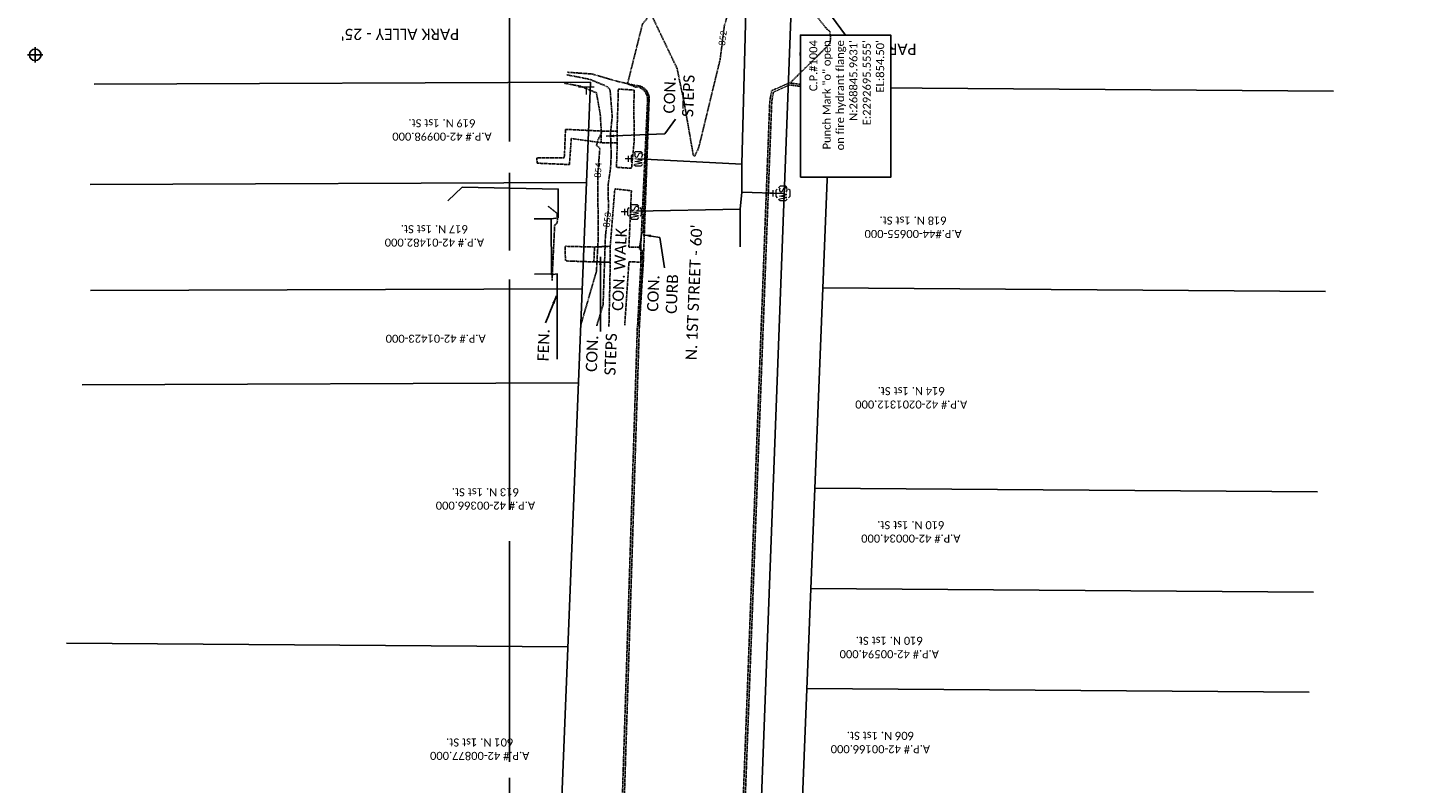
# Model space of a CAD drawing. Header units: feet. Extents: x 2292506 to 2293157, y 268466 to 270056.
# Tile 2 of 7: x 2292506 to 2292849, y 268640 to 268828. Entities that reach past the tile are written whole.
import ezdxf
from ezdxf.enums import TextEntityAlignment as Align

# ---------------------------------------------------------------- set-up
doc = ezdxf.new("R2010")
doc.units = ezdxf.units.FT
doc.header["$MEASUREMENT"] = 0
for name, pattern in [('fenceex', [0]), ('gasex', [0]), ('OhDOT_USTN1', [0.055, 0.014, -0.041]), ('OhDOT_USTN3', [0.22, 0.165, -0.055]), ('OhDOT_USTN5', [0.11, 0.055, -0.055]), ('rowex', [0]), ('waterex', [0])]:
    doc.linetypes.add(name, pattern=pattern)
for name, color, linetype in [('0_Image', 7, 'Continuous'), ('BD_X_Porch_or_Deck', 7, 'Continuous'), ('DT_X_Contour_Major', 132, 'OhDOT_USTN3'), ('DT_X_Contour_Minor', 136, 'OhDOT_USTN3'), ('DV_X_Property_Line', 7, 'Continuous'), ('PV_X_Curb', 120, 'OhDOT_USTN1'), ('PV_X_EOP', 7, 'OhDOT_USTN3'), ('PV_X_Steps', 120, 'OhDOT_USTN1'), ('PV_X_Text', 7, 'Continuous'), ('PV_X_Walk', 120, 'OhDOT_USTN5'), ('RD_X_Fence', 230, 'fenceex'), ('RD_X_Text', 7, 'Continuous'), ('RW_X_Fee_RW', 6, 'rowex'), ('SN_X_Public', 3, 'Continuous'), ('SV_X_Control_Cells_Found', 7, 'Continuous'), ('SV_X_Text', 7, 'Continuous'), ('SV_X_Text_Label', 7, 'Continuous'), ('UT_X_Gas', 2, 'gasex'), ('UT_X_Water', 133, 'waterex'), ('UT_X_Water_Cells', 131, 'Continuous'), ('XS_X_Text_Info', 5, 'Continuous')]:
    doc.layers.add(name, color=color, linetype=linetype)
doc.layers.add('DT_X_User_Label_current', color=6, linetype='Continuous', transparency=0.5)
doc.styles.add('SHR', font='calibri.ttf', dxfattribs={"height": 0.75})
doc.styles.get("Standard").update_dxf_attribs({"font": 'calibri.ttf'})
doc.dimstyles.get("Standard").update_dxf_attribs({"dimtxt": 0.18, "dimasz": 0.18, "dimexe": 0.18, "dimexo": 0.0625, "dimgap": 0.09, "dimtad": 0, "dimtih": 1, "dimtoh": 1, "dimdec": 4, "dimzin": 0, "dimdsep": 46, "dimtxsty": 'Standard', "dimcen": 0.09, "dimadec": 0, "dimazin": 0, "dimtfac": 1, "dimtdec": 4, "dimtofl": 0, "dimtmove": 0, "dimatfit": 3, "dimfxl": 1, "dimtolj": 1, "dimtzin": 0, "dimarcsym": 0})
picture_1 = doc.add_image_def('image1.jpg', size_in_pixel=(599, 464))

# ---------------------------------------------------------------- blocks, each defined once
blk = doc.blocks.new('SPT11')
at = {"color": 0, "linetype": 'Continuous'}
for p, q in [((0.5, 0), (-0.5, 0)), ((0, -0.5), (0, 0.5))]:
    blk.add_line(p, q, dxfattribs=at)
blk.add_circle((0, 0), 0.375, dxfattribs=at)
blk = doc.blocks.new('SGN1P')
at = {"layer": 'SN_X_Public', "color": 3, "linetype": 'Continuous', "lineweight": 0}
for p, q in [((0, 0), (-0.08, 0)), ((0, 0.08), (0, -0.08))]:
    blk.add_line(p, q, dxfattribs=at)
blk = doc.blocks.new('SIGNPB_PUBLIC SIGN')
at = {"xscale": 12, "yscale": 12, "zscale": 12}
blk.add_blockref('SGN1P', (0, 0), dxfattribs=at)
blk = doc.blocks.new('WSS')
at = {"layer": 'UT_X_Water_Cells', "color": 133, "linetype": 'Continuous', "lineweight": 0}
for p, q in [((0.032, 0.106), (-0.032, 0.106)), ((0, 0.074), (0, 0.138)), ((0.02, 0.008), (0.055, -0.01))]:
    blk.add_line(p, q, dxfattribs=at)
at = {"layer": 'UT_X_Water_Cells', "color": 133, "linetype": 'Continuous', "lineweight": 0, "flags": 128}
for points in [[(-0.059, 0.045), (-0.074, 0.03), (-0.074, -0.03), (-0.059, -0.045)], [(-0.055, 0.035), (-0.041, -0.041), (-0.027, 0.035), (-0.013, -0.041), (0.001, 0.035)], [(0.045, 0.059), (0.03, 0.074), (-0.03, 0.074), (-0.045, 0.059)], [(0.059, -0.045), (0.074, -0.03), (0.074, 0.03), (0.059, 0.045)], [(-0.045, -0.059), (-0.03, -0.074), (0.03, -0.074), (0.045, -0.059)]]:
    blk.add_lwpolyline(points, dxfattribs=at)
at = {"layer": 'UT_X_Water_Cells', "color": 133, "linetype": 'Continuous', "lineweight": 0, "extrusion": (0, 0, -1)}
for centre, radius, start, end in [((-0.028, 0.02), 0.0135, 303.6324, 53.7413), ((-0.039, -0.005), 0.04, 61.3463, 118.6537), ((-0.037, -0.009), 0.0316, 235.6037, 316.3305), ((-0.044, -0.022), 0.017, 132.0642, 228.5117)]:
    blk.add_arc(centre, radius, start, end, dxfattribs=at)

msp = doc.modelspace()

# ---------------------------------------------------------------- linework, layer by layer
at = {"layer": 'BD_X_Porch_or_Deck'}
for p, q in [((2292632.29, 268780.47), (2292636.51, 268780.5)), ((2292632.38, 268766.7), (2292636.59, 268766.73))]:
    msp.add_line(p, q, dxfattribs=at)
at = {"layer": 'BD_X_Porch_or_Deck', "flags": 128}
msp.add_lwpolyline([(2292636.59, 268766.48), (2292636.51, 268780.5)], dxfattribs=at)
at = {"layer": 'DT_X_Contour_Major', "elevation": 855}
msp.add_lwpolyline([(2292636.75, 268765.12), (2292637.41, 268778.93), (2292637.95, 268779.33), (2292638.11, 268780.15), (2292637.99, 268781.84), (2292635.71, 268783.68)], dxfattribs=at)
at = {"layer": 'DV_X_Property_Line'}
for p, q in [((2292521.54, 268789.08), (2292645.33, 268789.56)), ((2292521.64, 268762.58), (2292644.26, 268763.06)), ((2292704.32, 268763.28), (2292829.72, 268762.36)), ((2292519.53, 268739.12), (2292643.32, 268739.6)), ((2292702.31, 268713.32), (2292827.69, 268712.4)), ((2292826.68, 268687.42), (2292701.3, 268688.34)), ((2292515.61, 268674.7), (2292640.67, 268673.79)), ((2292700.3, 268663.36), (2292825.67, 268662.44))]:
    msp.add_line(p, q, dxfattribs=at)
at = {"layer": 'PV_X_Curb', "flags": 128}
for points in [[(2292706.17, 268817.16), (2292705.55, 268813.15), (2292695.9, 268814.37), (2292691.54, 268812.42), (2292691.07, 268809.86), (2292689.11, 268758.31), (2292681.58, 268560.86, 0.336884), (2292689.39, 268549.85), (2292701.24, 268549.85)], [(2292706.66, 268817.08), (2292705.98, 268812.6), (2292695.98, 268813.86), (2292691.99, 268812.07), (2292691.57, 268809.8), (2292689.61, 268758.29), (2292682.08, 268560.85, 0.334873), (2292689.47, 268550.35), (2292701.24, 268550.35)], [(2292658.78, 268813.59, -0.340433), (2292660.97, 268810.28), (2292659.52, 268769.65), (2292658.54, 268753.72)]]:
    msp.add_lwpolyline(points, format="xyb", dxfattribs=at)
at = {"layer": 'PV_X_Curb'}
msp.add_lwpolyline([(2292658.59, 268813.2, -0.299079), (2292660.58, 268810.24), (2292658.88, 268773.41), (2292658.94, 268769.7), (2292658.09, 268753.79)], format="xyb", dxfattribs=at)
for points in [[(2292658.04, 268753.74), (2292649.29, 268479.5)], [(2292658.54, 268753.72), (2292649.79, 268479.49)]]:
    msp.add_lwpolyline(points, dxfattribs=at)
at = {"layer": 'PV_X_EOP'}
msp.add_lwpolyline([(2292640.62, 268817.02), (2292646.7, 268816.6), (2292653.1, 268814.74), (2292657.27, 268813.81), (2292658.78, 268813.59)], dxfattribs=at)
at = {"layer": 'PV_X_Steps'}
for p, q in [((2292649.02, 268799.47), (2292648.99, 268802.37)), ((2292652.96, 268802.31), (2292653.04, 268799.47))]:
    msp.add_line(p, q, dxfattribs=at)
at = {"layer": 'PV_X_Steps', "flags": 128}
msp.add_lwpolyline([(2292651.27, 268773.65), (2292647.35, 268773.45), (2292647.18, 268769.74), (2292651.28, 268769.69)], dxfattribs=at)
at = {"layer": 'PV_X_Steps'}
msp.add_lwpolyline([(2292651.28, 268769.69), (2292651.27, 268773.65)], dxfattribs=at)
at = {"layer": 'PV_X_Text'}
for p, q in [((2292664.9, 268801.7), (2292667.53, 268805.34)), ((2292663.65, 268775.83), (2292664.8, 268768.23))]:
    msp.add_line(p, q, dxfattribs=at)
at = {"layer": 'PV_X_Walk'}
for points in [[(2292657.26, 268812.59), (2292653.29, 268812.84), (2292653.19, 268809.19), (2292652.96, 268802.31), (2292648.99, 268802.37), (2292640.11, 268802.79), (2292639.89, 268797.24), (2292639.79, 268795.7), (2292632.97, 268795.7)], [(2292657.26, 268812.59), (2292657.16, 268809), (2292657.25, 268799.91), (2292656.58, 268793.08), (2292652.82, 268793.33)], [(2292652.82, 268793.33), (2292653.04, 268799.47), (2292649.02, 268799.47), (2292641.56, 268800.51), (2292641.08, 268794.01), (2292633.02, 268794.36), (2292632.97, 268795.7)], [(2292654.88, 268753.96), (2292655.94, 268769.75), (2292658.94, 268769.7), (2292658.88, 268773.41), (2292655.92, 268773.38), (2292656.55, 268787.48), (2292652.41, 268787.95)]]:
    msp.add_lwpolyline(points, dxfattribs=at)
at = {"layer": 'PV_X_Walk', "flags": 128}
msp.add_lwpolyline([(2292652.41, 268787.95), (2292651.27, 268773.65), (2292647.35, 268773.45), (2292640.04, 268773.64), (2292640.08, 268769.99), (2292647.18, 268769.74), (2292651.28, 268769.69), (2292650.94, 268753.57)], dxfattribs=at)
at = {"layer": 'RD_X_Fence'}
for points in [[(2292638.26, 268780.76), (2292638.3, 268787.91), (2292614.36, 268788.35), (2292610.79, 268784.98)], [(2292638.26, 268780.76), (2292636.51, 268780.5)], [(2292638.03, 268745.52), (2292638.03, 268766.76), (2292636.59, 268766.48)]]:
    msp.add_lwpolyline(points, dxfattribs=at)
at = {"layer": 'RW_X_Fee_RW'}
for p, q in [((2292522.54, 268814.06), (2292646.33, 268814.54)), ((2292636.33, 268565.85), (2292646.33, 268814.54)), ((2292696.28, 268563.44), (2292706.33, 268813.23)), ((2292706.33, 268813.23), (2292831.74, 268812.32))]:
    msp.add_line(p, q, dxfattribs=at)
at = {"layer": 'UT_X_Gas'}
msp.add_lwpolyline([(2292686.28, 268563.44), (2292701.57, 268969.84), (2292706.35, 269090.28)], dxfattribs=at)
at = {"layer": 'UT_X_Water'}
for p, q in [((2292684.11, 268794.11), (2292658.27, 268795.45)), ((2292684.08, 268787.13), (2292694.36, 268786.82)), ((2292683.66, 268782.91), (2292657.62, 268782.4))]:
    msp.add_line(p, q, dxfattribs=at)
at = {"layer": 'UT_X_Water', "flags": 128}
msp.add_lwpolyline([(2292683.71, 268773.53), (2292683.66, 268782.91), (2292684.08, 268787.13), (2292684.11, 268794.11), (2292685.36, 268841.85), (2292685.95, 268846.35), (2292686.77, 268865.44), (2292686.83, 268866.32), (2292687.86, 268892.27), (2292689.73, 268937.82), (2292689.86, 268941.32), (2292690.01, 268946.54), (2292690.63, 268968.05), (2292691.28, 268983.9), (2292692.86, 269021.18), (2292693.3, 269035.61), (2292694.49, 269060.6), (2292695.08, 269083.38), (2292697.06, 269132.97), (2292698.3, 269169.49), (2292698.55, 269173.67), (2292698.72, 269194.61), (2292699.27, 269205.03), (2292700.19, 269232.28), (2292702.88, 269290.43), (2292704.73, 269331.16), (2292705.48, 269354.85), (2292707.21, 269398.54), (2292707.65, 269410.56), (2292708.73, 269468.23), (2292708.76, 269468.9), (2292709.97, 269496.73), (2292712.75, 269531.9), (2292714.51, 269575.71), (2292714.59, 269576.91), (2292714.37, 269588.21), (2292715.89, 269614.66), (2292715.94, 269623.28), (2292716.28, 269627.6), (2292716.51, 269631.68), (2292718.45, 269673.77)], dxfattribs=at)

# ---------------------------------------------------------------- block references
at = {"layer": 'SN_X_Public', "xscale": 2, "yscale": 2, "zscale": 2, "rotation": 90}
msp.add_blockref('SIGNPB_PUBLIC SIGN', (2292645.3, 268813.39, 853.93), dxfattribs=at)
at = {"layer": 'SV_X_Control_Cells_Found', "xscale": 3.84, "yscale": 3.84, "zscale": 3.84, "rotation": 90}
msp.add_blockref('SPT11', (2292507.82, 268821.37, 852.26), dxfattribs=at)
at = {"layer": 'UT_X_Water_Cells', "xscale": 24, "yscale": 24, "zscale": 24, "rotation": 90}
for p in [(2292658.27, 268795.45, 852.41), (2292694.36, 268786.82, 852.28), (2292657.33, 268782.19, 852.51)]:
    msp.add_blockref('WSS', p, dxfattribs=at)

# ---------------------------------------------------------------- texts
at = {"layer": 'PV_X_Text', "style": 'SHR'}
msp.add_text('CON. WALK', height=2.8, rotation=87.2367, dxfattribs=at).set_placement((2292654.47, 268757.48))
at = {"layer": 'PV_X_Text', "char_height": 2.8, "attachment_point": 2, "rotation": 87.8327, "style": 'SHR'}
for s, insert in [('CON.\\PSTEPS', (2292664.68, 268811.37)), ('CON.\\PCURB', (2292660.59, 268761.96)), ('CON.\\PSTEPS', (2292645.31, 268746.94))]:
    msp.add_mtext_dynamic_manual_height_columns(s, width=23.3461, gutter_width=14, heights=[0], dxfattribs=dict(at, insert=insert))
at = {"layer": 'SV_X_Text', "char_height": 2, "attachment_point": 2, "rotation": 180, "style": 'SHR'}
for s, width, insert in [('John E. Eckstein\\PRose A. Eckstein\\PA.P.# 42-00998.000\\P619 N. 1st St.', 66.5259, (2292609.29, 268793.31)), ('Amanda S. Miranda\\PJohn Alan Freewalt\\PA.P.#44-00655-000\\P618 N. 1st St.', 61.3083, (2292726.83, 268769.04)), ('Nicki Jon Nichols\\PMabel Louise Nichols\\PA.P.# 42-01482.000\\P617 N. 1st St.', 66.5259, (2292607.4, 268766.89)), ('A.P.# 42-01423-000', 66.5259, (2292607.72, 268749.59)), ('Dwell Pointe, LLC\\PA.P.# 42-0201312.000\\P614 N. 1st St.', 61.3083, (2292726.36, 268729.85)), ('John E. Eckstein, Jr.\\PVictoria L. Sunderman\\PA.P.# 42-00366.000\\P613 N. 1st St.', 66.5259, (2292620.13, 268701.31)), ('Kollin Lee Clark\\PA.P.# 42-00034.000\\P610 N. 1st St.', 61.3083, (2292726.26, 268696.43)), ('Village of Dennison\\PA.P.# 42-00594.000\\P610 N. 1st St.', 61.3083, (2292720.88, 268667.6)), ('Sea and A. LLC\\PA.P.# 42-00166.000\\P606 N. 1st St.', 61.3083, (2292718.66, 268643.91)), ('Sandra D. Orr\\PA.P.# 42-00877.000\\P601 N. 1st St.', 66.5259, (2292618.7, 268642.25))]:
    msp.add_mtext_dynamic_manual_height_columns(s, width=width, gutter_width=1, heights=[0], dxfattribs=dict(at, insert=insert))
at = {"layer": 'SV_X_Text_Label', "style": 'SHR'}
for s, rotation, p in [("PARK ALLEY - 25'", 180, (2292613.58, 268827.86)), ("PARK ALLEY - 25'", 180, (2292727.69, 268824.13)), ("N. 1ST STREET - 60'", 87.5929, (2292672.82, 268745.18))]:
    msp.add_text(s, height=2.8, rotation=rotation, dxfattribs=at).set_placement(p)

# ---------------------------------------------------------------- pictures from other files: only their frames are drawn
at = {"layer": '0_Image'}
image = msp.add_image(picture_1, insert=(2292626.14, 268466.15), size_in_units=(530.36, 410.83), dxfattribs=dict(at, fade=45))
image.dxf.flags = 7

# ---------------------------------------------------------------- leaders
at = {"layer": 'PV_X_Text'}
for points in [[(2292650.24, 268801.07), (2292664.9, 268801.7)], [(2292659.45, 268776.52), (2292663.65, 268775.83)], [(2292648.8, 268771.01), (2292648.88, 268752.41)]]:
    msp.add_leader(points, dimstyle='Standard', override={"dimscale": 20, "dimtxt": 0.01, "dimasz": 0.1}, dxfattribs=at)
at = {"layer": 'XS_X_Text_Info'}
msp.add_leader([(2292695.56, 268845.96), (2292709.99, 268826.31)], dimstyle='Standard', override={"dimscale": 20, "dimtxt": 0.01, "dimasz": 0.1}, dxfattribs=at)

# ---------------------------------------------------------------- next in the draw order: texts
at = {"layer": 'RD_X_Text', "insert": (2292633.22, 268749.05), "char_height": 2.8, "attachment_point": 2, "rotation": 87.8327, "style": 'SHR', "bg_fill": 2}
msp.add_mtext_dynamic_manual_height_columns('FEN.', width=12.4069, gutter_width=14, heights=[0], dxfattribs=at)

# ---------------------------------------------------------------- next in the draw order: wipeouts: each hides what was drawn before it
for points in [[(2292593.43, 268792.39), (2292593.48, 268799.75), (2292629.05, 268799.68), (2292629.68, 268791.98)], [(2292708.87, 268768.43), (2292708.94, 268776.05), (2292745.43, 268774.71), (2292745.12, 268768.02)], [(2292587.82, 268765.79), (2292587.88, 268773.23), (2292626.77, 268772.52), (2292626.49, 268765.38)], [(2292710.2, 268728.57), (2292710.4, 268732.62), (2292761.51, 268732.72), (2292761.62, 268728.7)], [(2292587.73, 268700.1), (2292587.94, 268707.9), (2292638.49, 268707.93), (2292639.14, 268700.23)], [(2292710.85, 268694.87), (2292711.06, 268699.09), (2292762.17, 268699.09), (2292762.27, 268695)], [(2292702.96, 268666.32), (2292703.17, 268670.41), (2292754.27, 268670.63), (2292754.38, 268666.45)], [(2292704.93, 268642.37), (2292705.15, 268646.64), (2292756.24, 268646.82), (2292756.35, 268642.5)], [(2292580.3, 268641.04), (2292580.48, 268644.6), (2292631.62, 268645.09), (2292631.71, 268641.17)]]:
    msp.add_wipeout(points)
for points, layer in [([(2292679.89, 268823.41), (2292680.4, 268827.49), (2292678.81, 268827.69), (2292678.3, 268823.61)], 'DT_X_User_Label_current'), ([(2292648.92, 268790.49), (2292649.15, 268794.68), (2292647.55, 268794.76), (2292647.33, 268790.58)], 'DT_X_User_Label_current'), ([(2292651.09, 268778.11), (2292651.55, 268782.2), (2292649.96, 268782.38), (2292649.5, 268778.29)], 'DT_X_User_Label_current'), ([(2292698.71, 268790.87), (2292698.71, 268826.31), (2292721.26, 268826.31), (2292721.26, 268790.87)], 'XS_X_Text_Info')]:
    msp.add_wipeout(points).dxf.layer = layer

# ---------------------------------------------------------------- next in the draw order: linework, layer by layer
at = {"layer": 'DT_X_Contour_Minor'}
for points, elevation in [([(2292658.39, 268753.78), (2292659.36, 268769.79), (2292659.32, 268772.62), (2292658.97, 268772.61), (2292658.55, 268772.94), (2292659.14, 268777.04), (2292659.5, 268777), (2292660.87, 268810.84), (2292660.3, 268812.22), (2292658.89, 268813.4), (2292657.65, 268813.33), (2292655.59, 268814.17), (2292659.27, 268828.9), (2292660.29, 268830.28), (2292661.19, 268832.07), (2292667.93, 268818.01), (2292669.69, 268809.59), (2292672, 268796.31), (2292672.34, 268796.12), (2292673.33, 268798.2), (2292678.67, 268820.15), (2292679.73, 268828.55), (2292689.34, 268861.13), (2292693.58, 268873.44)], 852), ([(2292696.13, 268814.34), (2292706.09, 268824.16), (2292706.26, 268825.95), (2292706.03, 268827.21), (2292705.32, 268827.81), (2292696.7, 268838.56)], 852), ([(2292643.93, 268754.06), (2292647.83, 268767.4), (2292648.26, 268775.25), (2292648.17, 268791.75), (2292648.68, 268798.1), (2292647.84, 268798.78), (2292648.2, 268800.1), (2292649.06, 268801.82), (2292648.78, 268806.56), (2292647.83, 268811.88), (2292643.93, 268813.53), (2292639.82, 268814.29)], 854), ([(2292647.89, 268753.79), (2292649.49, 268759.04), (2292650.07, 268776.21), (2292650.82, 268782.84), (2292650.75, 268789.03), (2292651.35, 268793.13), (2292651.51, 268796.49), (2292651.34, 268801.86), (2292651.76, 268806), (2292651.25, 268812.39), (2292651.03, 268812.99), (2292650.45, 268813.48), (2292646.22, 268815.25), (2292640.43, 268816.39)], 853)]:
    msp.add_lwpolyline(points, dxfattribs=dict(at, elevation=elevation))
at = {"layer": 'XS_X_Text_Info'}
msp.add_lwpolyline([(2292698.71, 268790.87), (2292721.26, 268790.87), (2292721.26, 268826.31), (2292698.71, 268826.31)], close=True, dxfattribs=at)

# ---------------------------------------------------------------- next in the draw order: texts
at = {"layer": 'DT_X_User_Label_current', "style": 'SHR'}
for s, rotation, p in [('852', 82.8119, (2292679.35, 268825.55)), ('854', 86.9553, (2292648.24, 268792.63)), ('853', 83.5834, (2292650.53, 268780.25))]:
    msp.add_text(s, height=1.6, rotation=rotation, dxfattribs=at).set_placement(p, align=Align.MIDDLE_CENTER)
at = {"layer": 'XS_X_Text_Info', "insert": (2292710.28, 268825.02), "char_height": 2, "attachment_point": 6, "rotation": 90, "style": 'SHR'}
msp.add_mtext('C.P.#1004\\PPunch Mark "o" open\\Pon fire hydrant flange^JN:268845.9631\'^JE:2292695.5555\'^JEL:854.50\'', dxfattribs=at)

# ---------------------------------------------------------------- next in the draw order: leaders
at = {"layer": 'RD_X_Text'}
msp.add_leader([(2292637.87, 268761.27), (2292635.13, 268754.55)], dimstyle='Standard', override={"dimscale": 20, "dimtxt": 0.01, "dimasz": 0.1}, dxfattribs=at)

doc.saveas('drawing.dxf')
